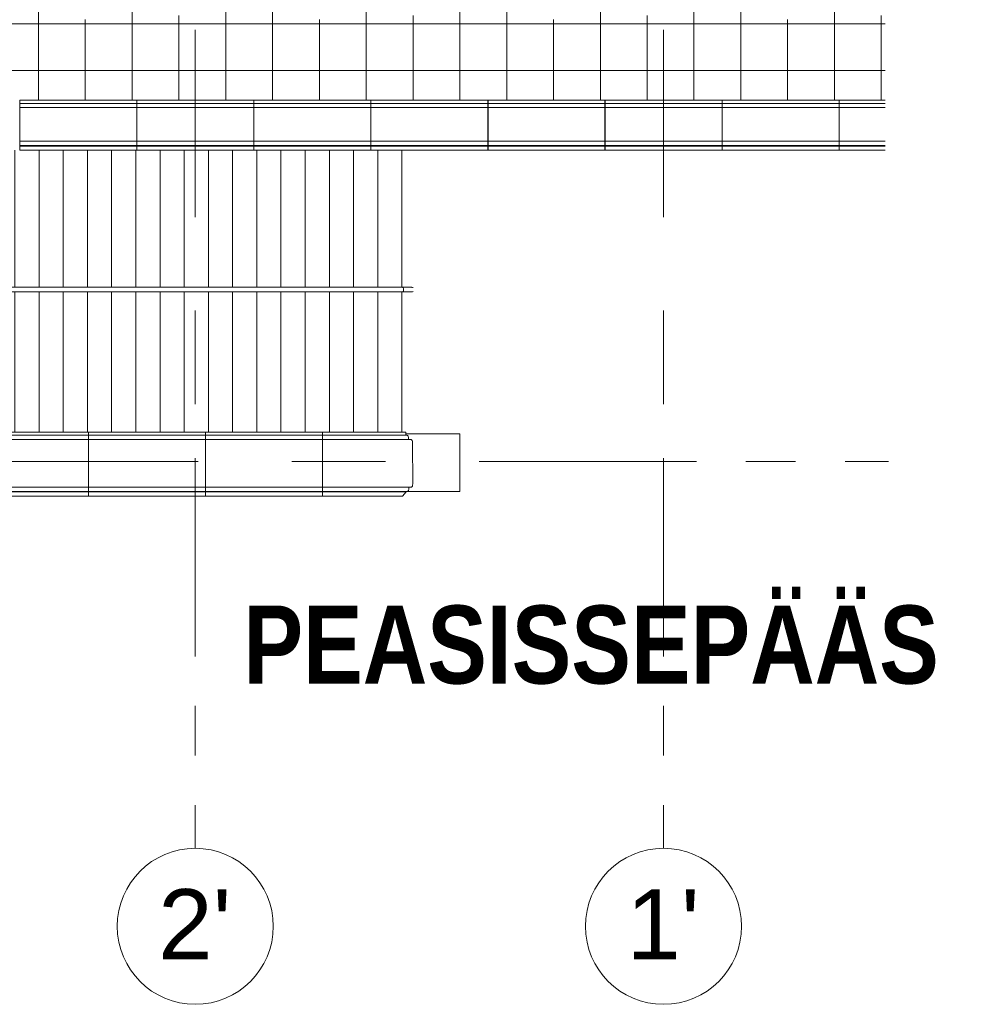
# Model space of a CAD drawing. Header units: millimetres. Extents: x -76482 to 3644, y -39128 to 75172.
# Tile 48 of 92: x -8640 to 3644, y -24570 to -11948. Entities that reach past the tile are written whole.
import ezdxf

# ---------------------------------------------------------------- set-up
doc = ezdxf.new("R2010")
doc.units = ezdxf.units.MM
doc.linetypes.add('Center', pattern=[5999.999824, 2400.000015, -1199.999936, 1199.999936, -1199.999936])
doc.linetypes.add('Grid Line', pattern=[4445, 2540, -635, 635, -635])
doc.layers.add('_Beyond_', color=7, linetype='Continuous', lineweight=9)
doc.layers.add('Walls', color=7, linetype='Continuous', lineweight=9)
for name, color, linetype, lineweight, true_color in [('Grids-1', 7, 'Continuous', 9, 0xaaaaaa), ('Grids-2', 7, 'Grid Line', 9, 0xaaaaaa), ('Grids-3', 7, 'Center', 9, 0xaaaaaa), ('Surface Pattern-1', 7, 'Continuous', 9, 0xb9b9b9), ('Text Notes-1', 7, 'Continuous', 9, 0xc0c0c0)]:
    doc.layers.add(name, color=color, linetype=linetype, lineweight=lineweight, true_color=true_color)
doc.styles.add('Arial', font='arial.ttf', dxfattribs={"height": 900})
doc.styles.add('Swis721 Cn BT_B', font='swisscb.ttf', dxfattribs={"height": 1000})

# ---------------------------------------------------------------- blocks, each defined once
blk = doc.blocks.new('Cast-In-Place Stair - ___-1130923-2_ korruse plaan')
at = {"layer": '_Beyond_'}
for p, q in [((-10252, -15378), (-10252, -13620)), ((-9942, -15378), (-9942, -13620)), ((-9632, -15378), (-9632, -13620)), ((-9322, -15378), (-9322, -13620)), ((-9012, -15378), (-9012, -13620)), ((-8702, -15378), (-8702, -13620)), ((-8392, -15378), (-8392, -13620)), ((-8082, -15378), (-8082, -13620)), ((-7772, -15378), (-7772, -13620)), ((-7462, -15378), (-7462, -13620)), ((-7152, -15378), (-7152, -13620)), ((-6842, -15378), (-6842, -13620)), ((-6532, -15378), (-6532, -13620)), ((-6222, -15378), (-6222, -13620)), ((-5912, -15378), (-5912, -13620)), ((-5602, -15378), (-5602, -13620)), ((-5292, -15378), (-5292, -13620)), ((-4982, -15378), (-4982, -13620)), ((-4672, -15378), (-4672, -13620)), ((-4362, -15378), (-4362, -13620)), ((-4052, -15378), (-4052, -13620)), ((-3742, -15378), (-3742, -13620)), ((-10252, -17236), (-10252, -15438)), ((-9942, -17236), (-9942, -15438)), ((-9632, -17236), (-9632, -15438)), ((-9322, -17236), (-9322, -15438)), ((-9012, -17236), (-9012, -15438)), ((-8702, -17236), (-8702, -15438)), ((-8392, -17236), (-8392, -15438)), ((-8082, -17236), (-8082, -15438)), ((-7772, -17236), (-7772, -15437)), ((-7462, -17236), (-7462, -15437)), ((-7152, -17236), (-7152, -15438)), ((-6842, -17236), (-6842, -15438)), ((-6532, -17236), (-6532, -15438)), ((-6222, -17236), (-6222, -15438)), ((-5912, -17236), (-5912, -15438)), ((-5602, -17236), (-5602, -15438)), ((-5292, -17236), (-5292, -15438)), ((-4982, -17236), (-4982, -15438)), ((-4672, -17236), (-4672, -15438)), ((-4362, -17236), (-4362, -15438)), ((-4052, -17236), (-4052, -15438)), ((-3742, -17236), (-3742, -15438))]:
    blk.add_line(p, q, dxfattribs=at)
blk = doc.blocks.new('Top Rail Type - Top Rail_Internal_-8991173-2_ korruse plaan')
at = {"layer": '_Beyond_'}
for p, q in [((-10444, -15378), (-10444, -15378)), ((-3775, -15378), (-10262, -15378)), ((-3736, -15378), (-3775, -15378)), ((-10444, -15438), (-10444, -15438)), ((-10262, -15438), (-3775, -15438)), ((-3775, -15438), (-3736, -15438))]:
    blk.add_line(p, q, dxfattribs=at)
at = {"layer": '_Beyond_', "flags": 128}
for points in [[(-10444, -15438), (-10445, -15438), (-10446, -15438), (-10447, -15438), (-10449, -15437), (-10450, -15437), (-10451, -15437), (-10452, -15437), (-10453, -15436), (-10454, -15436), (-10455, -15435), (-10457, -15435), (-10458, -15434), (-10459, -15434), (-10460, -15433), (-10461, -15433), (-10462, -15432), (-10463, -15431), (-10464, -15430), (-10464, -15430), (-10465, -15429), (-10466, -15428), (-10467, -15427), (-10468, -15426), (-10468, -15425), (-10469, -15424), (-10470, -15423), (-10470, -15422), (-10471, -15421), (-10471, -15420), (-10472, -15419), (-10472, -15418), (-10473, -15416), (-10473, -15415), (-10473, -15414), (-10473, -15413), (-10474, -15412), (-10474, -15411), (-10474, -15409), (-10474, -15408), (-10474, -15407), (-10474, -15406), (-10474, -15405), (-10473, -15403), (-10473, -15402), (-10473, -15401), (-10473, -15400), (-10472, -15399), (-10472, -15398), (-10472, -15396), (-10471, -15395), (-10471, -15394), (-10470, -15393), (-10469, -15392), (-10469, -15391), (-10468, -15390), (-10467, -15389), (-10467, -15388), (-10466, -15387), (-10465, -15387), (-10464, -15386), (-10463, -15385), (-10462, -15384), (-10461, -15383), (-10460, -15383), (-10459, -15382), (-10458, -15382), (-10457, -15381), (-10456, -15380), (-10455, -15380), (-10454, -15380), (-10453, -15379), (-10452, -15379), (-10450, -15379), (-10449, -15378), (-10448, -15378), (-10447, -15378), (-10446, -15378), (-10444, -15378), (-10444, -15378)], [(-10262, -15378), (-10268, -15378), (-10274, -15378), (-10279, -15378), (-10285, -15378), (-10291, -15378), (-10297, -15378), (-10302, -15378), (-10308, -15378), (-10314, -15378), (-10320, -15378), (-10325, -15378), (-10331, -15378), (-10337, -15378), (-10342, -15378), (-10348, -15378), (-10353, -15378), (-10359, -15378), (-10364, -15378), (-10369, -15378), (-10374, -15378), (-10379, -15378), (-10384, -15378), (-10388, -15378), (-10393, -15378), (-10397, -15378), (-10401, -15378), (-10405, -15378), (-10409, -15378), (-10413, -15378), (-10416, -15378), (-10420, -15378), (-10423, -15378), (-10426, -15378), (-10428, -15378), (-10431, -15378), (-10433, -15378), (-10435, -15378), (-10437, -15378), (-10439, -15378), (-10440, -15378), (-10441, -15378), (-10442, -15378), (-10443, -15378), (-10443, -15378), (-10444, -15378), (-10444, -15378)], [(-3615, -15378), (-3615, -15378), (-3616, -15378), (-3617, -15378), (-3619, -15378), (-3621, -15378), (-3623, -15378), (-3626, -15378), (-3630, -15378), (-3634, -15378), (-3638, -15378), (-3643, -15378), (-3648, -15378), (-3653, -15378), (-3659, -15378), (-3666, -15378), (-3672, -15378), (-3680, -15378), (-3687, -15378), (-3695, -15378), (-3703, -15378), (-3712, -15378), (-3720, -15378), (-3729, -15378), (-3736, -15378)], [(-10444, -15438), (-10444, -15438), (-10443, -15438), (-10443, -15438), (-10442, -15438), (-10441, -15438), (-10440, -15438), (-10438, -15438), (-10436, -15438), (-10435, -15438), (-10432, -15438), (-10430, -15438), (-10427, -15438), (-10425, -15438), (-10422, -15438), (-10419, -15438), (-10415, -15438), (-10412, -15438), (-10408, -15438), (-10404, -15438), (-10400, -15438), (-10396, -15438), (-10391, -15438), (-10387, -15438), (-10382, -15438), (-10377, -15438), (-10372, -15438), (-10367, -15438), (-10362, -15438), (-10357, -15438), (-10351, -15438), (-10346, -15438), (-10341, -15438), (-10335, -15438), (-10329, -15438), (-10324, -15438), (-10318, -15438), (-10312, -15438), (-10306, -15438), (-10301, -15438), (-10295, -15438), (-10289, -15438), (-10283, -15438), (-10277, -15438), (-10272, -15438), (-10266, -15438), (-10262, -15438)], [(-3736, -15438), (-3726, -15438), (-3717, -15438), (-3709, -15438), (-3700, -15438), (-3692, -15438), (-3684, -15438), (-3677, -15438), (-3670, -15438), (-3663, -15438), (-3657, -15438), (-3651, -15438), (-3646, -15438), (-3641, -15438), (-3636, -15438), (-3632, -15438), (-3629, -15438), (-3625, -15438), (-3622, -15438), (-3620, -15438), (-3618, -15438), (-3617, -15438), (-3616, -15438), (-3615, -15438), (-3615, -15438)]]:
    blk.add_lwpolyline(points, dxfattribs=at)
at = {"layer": '_Beyond_'}
for centre, start, end in [((-10444, -15408), 90, 165), ((-10444, -15408), 76.3906, 90), ((-3615, -15408), 90, 105), ((-3615, -15408), 60, 90), ((-10444, -15408), 173.3219, 186.693), ((-10444, -15408), 195, 270), ((-10444, -15408), 270, 285), ((-3615, -15408), 255, 270), ((-3615, -15408), 270, 300)]:
    blk.add_arc(centre, 30, start, end, dxfattribs=at)
for points in [[(-10444, -15438), (-10447, -15438), (-10454, -15437), (-10463, -15431), (-10470, -15423), (-10474, -15413), (-10474, -15403), (-10470, -15391), (-10459, -15381), (-10449, -15378), (-10444, -15378)], [(-10262, -15378), (-10261, -15378), (-10259, -15379), (-10255, -15384), (-10253, -15393), (-10251, -15403), (-10251, -15413), (-10253, -15425), (-10257, -15435), (-10260, -15438), (-10262, -15438)], [(-3736, -15438), (-3734, -15438), (-3730, -15437), (-3725, -15431), (-3722, -15423), (-3720, -15413), (-3720, -15403), (-3722, -15391), (-3727, -15381), (-3733, -15378), (-3736, -15378)]]:
    blk.add_open_spline(points, degree=3, knots=[0, 0, 0, 0, 0.111111, 0.222222, 0.333333, 0.444444, 0.555556, 0.666667, 0.833333, 1, 1, 1, 1], dxfattribs=at)
for points in [[(-10444, -15378), (-10442, -15378), (-10440, -15378), (-10438, -15378)], [(-10437, -15437), (-10440, -15438), (-10442, -15438), (-10444, -15438)]]:
    blk.add_open_spline(points, degree=3, dxfattribs=at)
blk = doc.blocks.new('Parapeti müts 27 - PR-03_6-10946505-2_ korruse plaan')
at = {"layer": '_Beyond_'}
for p, q in [((-9259, -17236), (-7760, -17236)), ((-7760, -17275), (-9259, -17275)), ((-7760, -17275), (-7760, -17236)), ((-7759, -17236), (-6260, -17236)), ((-7759, -17236), (-7759, -17275)), ((-6260, -17275), (-7759, -17275)), ((-6260, -17275), (-6260, -17236)), ((-6259, -17236), (-4760, -17236)), ((-6259, -17236), (-6259, -17275)), ((-4760, -17275), (-6259, -17275)), ((-4760, -17275), (-4760, -17236)), ((-4759, -17236), (-3693, -17236)), ((-4759, -17236), (-4759, -17275)), ((-3677, -17275), (-4759, -17275)), ((-3693, -17236), (-3692, -17275)), ((-7760, -17329), (-9259, -17329)), ((-7760, -17329), (-7760, -17320)), ((-7760, -17898), (-7760, -17368)), ((-7759, -17320), (-7759, -17329)), ((-6260, -17329), (-7759, -17329)), ((-7759, -17368), (-7759, -17898)), ((-6260, -17329), (-6260, -17320)), ((-6260, -17898), (-6260, -17368)), ((-6259, -17320), (-6259, -17329)), ((-4760, -17329), (-6259, -17329)), ((-6259, -17368), (-6259, -17898)), ((-4760, -17329), (-4760, -17320)), ((-4760, -17898), (-4760, -17368)), ((-4759, -17320), (-4759, -17329)), ((-3624, -17329), (-4759, -17329)), ((-4759, -17368), (-4759, -17898)), ((-3657, -17320), (-3657, -17329)), ((-3606, -17368), (-3603, -17898)), ((-9259, -17940), (-7760, -17940)), ((-9259, -17996), (-7760, -17996)), ((-9259, -18002), (-7760, -18002)), ((-7760, -17940), (-7760, -17939)), ((-7760, -17950), (-7760, -17940)), ((-7760, -18002), (-7760, -17995)), ((-7760, -17996), (-7760, -17995)), ((-7760, -18056), (-7760, -18002)), ((-7759, -17939), (-7759, -17940)), ((-7759, -17940), (-6260, -17940)), ((-7759, -17940), (-7759, -17950)), ((-7759, -17995), (-7759, -18002)), ((-7759, -17995), (-7759, -17996)), ((-7759, -17996), (-6260, -17996)), ((-7759, -18002), (-6260, -18002)), ((-7759, -18002), (-7759, -18056)), ((-6260, -17940), (-6260, -17939)), ((-6260, -17950), (-6260, -17940)), ((-6260, -18002), (-6260, -17995)), ((-6260, -17996), (-6260, -17995)), ((-6260, -18056), (-6260, -18002)), ((-6259, -17939), (-6259, -17940)), ((-6259, -17940), (-4760, -17940)), ((-6259, -17940), (-6259, -17950)), ((-6259, -17995), (-6259, -18002)), ((-6259, -17995), (-6259, -17996)), ((-6259, -17996), (-4760, -17996)), ((-6259, -18002), (-4760, -18002)), ((-6259, -18002), (-6259, -18056)), ((-4760, -17940), (-4760, -17939)), ((-4760, -17950), (-4760, -17940)), ((-4760, -18002), (-4760, -17995)), ((-4760, -17996), (-4760, -17995)), ((-4760, -18056), (-4760, -18002)), ((-4759, -17939), (-4759, -17940)), ((-4759, -17940), (-3653, -17940)), ((-4759, -17940), (-4759, -17950)), ((-4759, -17995), (-4759, -18002)), ((-4759, -17995), (-4759, -17996)), ((-4759, -17996), (-3688, -17996)), ((-4759, -18002), (-3688, -18002)), ((-4759, -18002), (-4759, -18056)), ((-3688, -18002), (-3734, -18056)), ((-3688, -17995), (-3688, -18002)), ((-3673, -17995), (-3688, -17996)), ((-3621, -17939), (-3653, -17940)), ((-3653, -17940), (-3653, -17950)), ((-9259, -18056), (-7760, -18056)), ((-7759, -18056), (-6260, -18056)), ((-6259, -18056), (-4760, -18056)), ((-4759, -18056), (-3734, -18056))]:
    blk.add_line(p, q, dxfattribs=at)
at = {"layer": '_Beyond_', "flags": 128}
for points in [[(-7760, -17320), (-7760, -17310), (-7760, -17300), (-7760, -17292), (-7760, -17285), (-7760, -17279), (-7760, -17276), (-7760, -17275)], [(-7759, -17275), (-7759, -17276), (-7759, -17279), (-7759, -17285), (-7759, -17292), (-7759, -17300), (-7759, -17310), (-7759, -17320)], [(-6260, -17320), (-6260, -17310), (-6260, -17300), (-6260, -17292), (-6260, -17285), (-6260, -17279), (-6260, -17276), (-6260, -17275)], [(-6259, -17275), (-6259, -17276), (-6259, -17279), (-6259, -17285), (-6259, -17292), (-6259, -17300), (-6259, -17310), (-6259, -17320)], [(-4760, -17320), (-4760, -17310), (-4760, -17300), (-4760, -17292), (-4760, -17285), (-4760, -17279), (-4760, -17276), (-4760, -17275)], [(-4759, -17275), (-4759, -17276), (-4759, -17279), (-4759, -17285), (-4759, -17292), (-4759, -17300), (-4759, -17310), (-4759, -17320)], [(-7760, -17368), (-7760, -17359), (-7760, -17351), (-7760, -17343), (-7760, -17337), (-7760, -17332), (-7760, -17330), (-7760, -17329)], [(-7759, -17329), (-7759, -17330), (-7759, -17332), (-7759, -17337), (-7759, -17343), (-7759, -17351), (-7759, -17359), (-7759, -17368)], [(-6260, -17368), (-6260, -17359), (-6260, -17351), (-6260, -17343), (-6260, -17337), (-6260, -17332), (-6260, -17330), (-6260, -17329)], [(-6259, -17329), (-6259, -17330), (-6259, -17332), (-6259, -17337), (-6259, -17343), (-6259, -17351), (-6259, -17359), (-6259, -17368)], [(-4760, -17368), (-4760, -17359), (-4760, -17351), (-4760, -17343), (-4760, -17337), (-4760, -17332), (-4760, -17330), (-4760, -17329)], [(-4759, -17329), (-4759, -17330), (-4759, -17332), (-4759, -17337), (-4759, -17343), (-4759, -17351), (-4759, -17359), (-4759, -17368)], [(-7760, -17939), (-7760, -17938), (-7760, -17935), (-7760, -17930), (-7760, -17923), (-7760, -17916), (-7760, -17907), (-7760, -17898)], [(-7759, -17898), (-7759, -17907), (-7759, -17916), (-7759, -17923), (-7759, -17930), (-7759, -17935), (-7759, -17938), (-7759, -17939)], [(-6260, -17939), (-6260, -17938), (-6260, -17935), (-6260, -17930), (-6260, -17923), (-6260, -17916), (-6260, -17907), (-6260, -17898)], [(-6259, -17898), (-6259, -17907), (-6259, -17916), (-6259, -17923), (-6259, -17930), (-6259, -17935), (-6259, -17938), (-6259, -17939)], [(-4760, -17939), (-4760, -17938), (-4760, -17935), (-4760, -17930), (-4760, -17923), (-4760, -17916), (-4760, -17907), (-4760, -17898)], [(-4759, -17898), (-4759, -17907), (-4759, -17916), (-4759, -17923), (-4759, -17930), (-4759, -17935), (-4759, -17938), (-4759, -17939)], [(-7760, -17995), (-7760, -17994), (-7760, -17991), (-7760, -17985), (-7760, -17978), (-7760, -17969), (-7760, -17960), (-7760, -17950)], [(-7759, -17950), (-7759, -17960), (-7759, -17969), (-7759, -17978), (-7759, -17985), (-7759, -17991), (-7759, -17994), (-7759, -17995)], [(-6260, -17995), (-6260, -17994), (-6260, -17991), (-6260, -17985), (-6260, -17978), (-6260, -17969), (-6260, -17960), (-6260, -17950)], [(-6259, -17950), (-6259, -17960), (-6259, -17969), (-6259, -17978), (-6259, -17985), (-6259, -17991), (-6259, -17994), (-6259, -17995)], [(-4760, -17995), (-4760, -17994), (-4760, -17991), (-4760, -17985), (-4760, -17978), (-4760, -17969), (-4760, -17960), (-4760, -17950)], [(-4759, -17950), (-4759, -17960), (-4759, -17969), (-4759, -17978), (-4759, -17985), (-4759, -17991), (-4759, -17994), (-4759, -17995)]]:
    blk.add_lwpolyline(points, dxfattribs=at)
at = {"layer": '_Beyond_'}
for centre, major_axis, start_param, end_param in [((-3677, -17320), (0, 45), 4.724694, 6.29549), ((-3624, -17369), (0, 40), 4.724694, 6.29549), ((-3621, -17899), (0, 40), 3.153898, 4.724694), ((-3673, -17950), (0, 45), 3.153898, 4.724694)]:
    blk.add_ellipse(centre, major_axis=major_axis, ratio=0.441708, start_param=start_param, end_param=end_param, dxfattribs=at)
blk = doc.blocks.new('Parapeti müts 29 - PR-03_8-10946943-2_ korruse plaan')
at = {"layer": 'Walls'}
for p, q in [((-8639, -12980), (-8639, -13020)), ((-8639, -12980), (-7140, -12980)), ((-7140, -13020), (-7140, -12980)), ((-7139, -12980), (-7139, -13020)), ((-7139, -12980), (-5640, -12980)), ((-5640, -13020), (-5640, -12980)), ((-5639, -12980), (-5639, -13020)), ((-5639, -12980), (-4140, -12980)), ((-4140, -13020), (-4140, -12980)), ((-4139, -12980), (-4139, -13020)), ((-4139, -12980), (-2640, -12980)), ((-2640, -13020), (-2640, -12980)), ((-2639, -12980), (-2639, -13020)), ((-2639, -12980), (-1140, -12980)), ((-1140, -13020), (-1140, -12980)), ((-1139, -12980), (-1139, -13020)), ((-1139, -12980), (360, -12980)), ((360, -13020), (360, -12980)), ((361, -12980), (361, -13020)), ((361, -12980), (1860, -12980)), ((1860, -13020), (1860, -12980)), ((1861, -12980), (1861, -13020)), ((1861, -12980), (2452, -12980)), ((-7140, -13020), (-8639, -13020)), ((-8639, -13020), (-8639, -13064)), ((-8639, -13064), (-8639, -13073)), ((-7140, -13073), (-8639, -13073)), ((-8639, -13073), (-8639, -13113)), ((-8639, -13113), (-8639, -13463)), ((-7140, -13064), (-7140, -13020)), ((-7140, -13073), (-7140, -13064)), ((-7140, -13113), (-7140, -13073)), ((-7140, -13463), (-7140, -13113)), ((-5640, -13020), (-7139, -13020)), ((-7139, -13020), (-7139, -13064)), ((-7139, -13064), (-7139, -13073)), ((-5640, -13073), (-7139, -13073)), ((-7139, -13073), (-7139, -13113)), ((-7139, -13113), (-7139, -13463)), ((-5640, -13064), (-5640, -13020)), ((-5640, -13073), (-5640, -13064)), ((-5640, -13113), (-5640, -13073)), ((-5640, -13463), (-5640, -13113)), ((-4140, -13020), (-5639, -13020)), ((-5639, -13020), (-5639, -13064)), ((-5639, -13064), (-5639, -13073)), ((-4140, -13073), (-5639, -13073)), ((-5639, -13073), (-5639, -13113)), ((-5639, -13113), (-5639, -13463)), ((-4140, -13064), (-4140, -13020)), ((-4140, -13073), (-4140, -13064)), ((-4140, -13113), (-4140, -13073)), ((-4140, -13463), (-4140, -13113)), ((-2640, -13020), (-4139, -13020)), ((-4139, -13020), (-4139, -13064)), ((-4139, -13064), (-4139, -13073)), ((-2640, -13073), (-4139, -13073)), ((-4139, -13073), (-4139, -13113)), ((-4139, -13113), (-4139, -13463)), ((-2640, -13064), (-2640, -13020)), ((-2640, -13073), (-2640, -13064)), ((-2640, -13113), (-2640, -13073)), ((-2640, -13463), (-2640, -13113)), ((-1140, -13020), (-2639, -13020)), ((-2639, -13020), (-2639, -13064)), ((-2639, -13064), (-2639, -13073)), ((-1140, -13073), (-2639, -13073)), ((-2639, -13073), (-2639, -13113)), ((-2639, -13113), (-2639, -13463)), ((-1140, -13064), (-1140, -13020)), ((-1140, -13073), (-1140, -13064)), ((-1140, -13113), (-1140, -13073)), ((-1140, -13463), (-1140, -13113)), ((360, -13020), (-1139, -13020)), ((-1139, -13020), (-1139, -13064)), ((-1139, -13064), (-1139, -13073)), ((360, -13073), (-1139, -13073)), ((-1139, -13073), (-1139, -13113)), ((-1139, -13113), (-1139, -13463)), ((360, -13064), (360, -13020)), ((360, -13073), (360, -13064)), ((360, -13113), (360, -13073)), ((360, -13463), (360, -13113)), ((1860, -13020), (361, -13020)), ((361, -13020), (361, -13064)), ((361, -13064), (361, -13073)), ((1860, -13073), (361, -13073)), ((361, -13073), (361, -13113)), ((361, -13113), (361, -13463)), ((1860, -13064), (1860, -13020)), ((1860, -13073), (1860, -13064)), ((1860, -13113), (1860, -13073)), ((1860, -13463), (1860, -13113)), ((2452, -13020), (1861, -13020)), ((1861, -13020), (1861, -13064)), ((1861, -13064), (1861, -13073)), ((2452, -13073), (1861, -13073)), ((1861, -13073), (1861, -13113)), ((1861, -13113), (1861, -13463)), ((-8639, -13463), (-8639, -13503)), ((-8639, -13503), (-8639, -13504)), ((-8639, -13504), (-8639, -13514)), ((-8639, -13504), (-7140, -13504)), ((-7140, -13503), (-7140, -13463)), ((-7140, -13504), (-7140, -13503)), ((-7140, -13514), (-7140, -13504)), ((-7139, -13463), (-7139, -13503)), ((-7139, -13503), (-7139, -13504)), ((-7139, -13504), (-7139, -13514)), ((-7139, -13504), (-5640, -13504)), ((-5640, -13503), (-5640, -13463)), ((-5640, -13504), (-5640, -13503)), ((-5640, -13514), (-5640, -13504)), ((-5639, -13463), (-5639, -13503)), ((-5639, -13503), (-5639, -13504)), ((-5639, -13504), (-5639, -13514)), ((-5639, -13504), (-4140, -13504)), ((-4140, -13503), (-4140, -13463)), ((-4140, -13504), (-4140, -13503)), ((-4140, -13514), (-4140, -13504)), ((-4139, -13463), (-4139, -13503)), ((-4139, -13503), (-4139, -13504)), ((-4139, -13504), (-4139, -13514)), ((-4139, -13504), (-2640, -13504)), ((-2640, -13503), (-2640, -13463)), ((-2640, -13504), (-2640, -13503)), ((-2640, -13514), (-2640, -13504)), ((-2639, -13463), (-2639, -13503)), ((-2639, -13503), (-2639, -13504)), ((-2639, -13504), (-2639, -13514)), ((-2639, -13504), (-1140, -13504)), ((-1140, -13503), (-1140, -13463)), ((-1140, -13504), (-1140, -13503)), ((-1140, -13514), (-1140, -13504)), ((-1139, -13463), (-1139, -13503)), ((-1139, -13503), (-1139, -13504)), ((-1139, -13504), (-1139, -13514)), ((-1139, -13504), (360, -13504)), ((360, -13503), (360, -13463)), ((360, -13504), (360, -13503)), ((360, -13514), (360, -13504)), ((361, -13463), (361, -13503)), ((361, -13503), (361, -13504)), ((361, -13504), (361, -13514)), ((361, -13504), (1860, -13504)), ((1860, -13503), (1860, -13463)), ((1860, -13504), (1860, -13503)), ((1860, -13514), (1860, -13504)), ((1861, -13463), (1861, -13503)), ((1861, -13503), (1861, -13504)), ((1861, -13504), (1861, -13514)), ((1861, -13504), (2452, -13504)), ((-8639, -13514), (-8639, -13560)), ((-8639, -13560), (-8639, -13568)), ((-8639, -13560), (-8639, -13560)), ((-8639, -13560), (-7140, -13560)), ((-8639, -13568), (-8639, -13620)), ((-8639, -13568), (-7140, -13568)), ((-8639, -13620), (-7140, -13620)), ((-7140, -13560), (-7140, -13514)), ((-7140, -13568), (-7140, -13560)), ((-7140, -13560), (-7140, -13560)), ((-7140, -13620), (-7140, -13568)), ((-7139, -13514), (-7139, -13560)), ((-7139, -13560), (-7139, -13568)), ((-7139, -13560), (-7139, -13560)), ((-7139, -13560), (-5640, -13560)), ((-7139, -13568), (-7139, -13620)), ((-7139, -13568), (-5640, -13568)), ((-7139, -13620), (-5640, -13620)), ((-5640, -13560), (-5640, -13514)), ((-5640, -13568), (-5640, -13560)), ((-5640, -13560), (-5640, -13560)), ((-5640, -13620), (-5640, -13568)), ((-5639, -13514), (-5639, -13560)), ((-5639, -13560), (-5639, -13568)), ((-5639, -13560), (-5639, -13560)), ((-5639, -13560), (-4140, -13560)), ((-5639, -13568), (-5639, -13620)), ((-5639, -13568), (-4140, -13568)), ((-5639, -13620), (-4140, -13620)), ((-4140, -13560), (-4140, -13514)), ((-4140, -13568), (-4140, -13560)), ((-4140, -13560), (-4140, -13560)), ((-4140, -13620), (-4140, -13568)), ((-4139, -13514), (-4139, -13560)), ((-4139, -13560), (-4139, -13568)), ((-4139, -13560), (-4139, -13560)), ((-4139, -13560), (-2640, -13560)), ((-4139, -13568), (-4139, -13620)), ((-4139, -13568), (-2640, -13568)), ((-4139, -13620), (-2640, -13620)), ((-2640, -13560), (-2640, -13514)), ((-2640, -13568), (-2640, -13560)), ((-2640, -13560), (-2640, -13560)), ((-2640, -13620), (-2640, -13568)), ((-2639, -13514), (-2639, -13560)), ((-2639, -13560), (-2639, -13568)), ((-2639, -13560), (-2639, -13560)), ((-2639, -13560), (-1140, -13560)), ((-2639, -13568), (-2639, -13620)), ((-2639, -13568), (-1140, -13568)), ((-2639, -13620), (-1140, -13620)), ((-1140, -13560), (-1140, -13514)), ((-1140, -13568), (-1140, -13560)), ((-1140, -13560), (-1140, -13560)), ((-1140, -13620), (-1140, -13568)), ((-1139, -13514), (-1139, -13560)), ((-1139, -13560), (-1139, -13568)), ((-1139, -13560), (-1139, -13560)), ((-1139, -13560), (360, -13560)), ((-1139, -13568), (-1139, -13620)), ((-1139, -13568), (360, -13568)), ((-1139, -13620), (360, -13620)), ((360, -13560), (360, -13514)), ((360, -13568), (360, -13560)), ((360, -13560), (360, -13560)), ((360, -13620), (360, -13568)), ((361, -13514), (361, -13560)), ((361, -13560), (361, -13568)), ((361, -13560), (361, -13560)), ((361, -13560), (1860, -13560)), ((361, -13568), (361, -13620)), ((361, -13568), (1860, -13568)), ((361, -13620), (1860, -13620)), ((1860, -13560), (1860, -13514)), ((1860, -13568), (1860, -13560)), ((1860, -13560), (1860, -13560)), ((1860, -13620), (1860, -13568)), ((1861, -13514), (1861, -13560)), ((1861, -13560), (1861, -13568)), ((1861, -13560), (1861, -13560)), ((1861, -13560), (2452, -13560)), ((1861, -13568), (1861, -13620)), ((1861, -13568), (2452, -13568)), ((1861, -13620), (2452, -13620))]:
    blk.add_line(p, q, dxfattribs=at)
blk = doc.blocks.new('Grid - M_Grid Head - Circle-24584-2_ korruse plaan')
at = {"layer": 'Grids-1'}
blk.add_circle((0, 0), 5, dxfattribs=at)

msp = doc.modelspace()

# ---------------------------------------------------------------- hatches: boundary and pattern name
at = {"layer": 'Surface Pattern-1'}
h = msp.add_hatch(dxfattribs=at)
h.set_pattern_fill('FP_20', color=256, style=0, pattern_type=2)
h.set_pattern_definition([(0, (0, 0), (0, 600), []), (90, (0, 0), (-600, 4e-14), [])])
h.paths.add_polyline_path([(1860, -13020), (1861, -13020), (1861, -12980), (2452, -12980), (2452, -11895), (2385, -11895), (2385, -11835), (1335, -11835), (1335, -11895), (1230, -11895), (1230, -11945), (990, -11945), (990, -11895), (885, -11892), (885, -11835), (-165, -11835), (-165, -11895), (-270, -11895), (-270, -11945), (-510, -11945), (-510, -11895), (-615, -11895), (-616, -11835), (-1665, -11835), (-1665, -11895), (-1770, -11895), (-1770, -11945), (-2010, -11945), (-2010, -11895), (-2115, -11895), (-2115, -11835), (-3165, -11835), (-3165, -11895), (-3270, -11897), (-3270, -11945), (-3510, -11945), (-3510, -11895), (-3615, -11895), (-3615, -11835), (-4665, -11835), (-4665, -11895), (-4770, -11895), (-4770, -11945), (-5010, -11945), (-5010, -11895), (-5115, -11895), (-5115, -11835), (-6165, -11835), (-6165, -11895), (-6270, -11895), (-6270, -11945), (-6510, -11945), (-6510, -11895), (-6615, -11895), (-6615, -11835), (-7665, -11835), (-7665, -11895), (-7770, -11895), (-7770, -11945), (-8010, -11945), (-8010, -11895), (-8115, -11895), (-8115, -11835), (-9165, -11835), (-9165, -11895), (-9270, -11895), (-9270, -11945), (-9510, -11945), (-9510, -11895), (-9615, -11895), (-9615, -11835), (-10665, -11835), (-10665, -11895), (-10770, -11895), (-10770, -11945), (-11010, -11945), (-11010, -11895), (-11115, -11895), (-11115, -11835), (-12165, -11835), (-12165, -11895), (-12270, -11895), (-12270, -11945), (-12510, -11945), (-12510, -11895), (-12615, -11895), (-12615, -11835), (-13665, -11835), (-13665, -11895), (-13770, -11895), (-13770, -11945), (-14010, -11945), (-14010, -11895), (-14115, -11895), (-14115, -11835), (-15165, -11835), (-15165, -11895), (-15270, -11895), (-15270, -11945), (-15510, -11945), (-15510, -11895), (-15615, -11895), (-15615, -11835), (-16665, -11835), (-16665, -11895), (-16770, -11895), (-16770, -11945), (-17010, -11945), (-17010, -11895), (-17115, -11895), (-17115, -11835), (-18165, -11835), (-18165, -11895), (-18270, -11895), (-18270, -11945), (-18510, -11945), (-18510, -11895), (-18615, -11895), (-18615, -11835), (-19665, -11835), (-19665, -11895), (-19770, -11895), (-19770, -11945), (-20010, -11945), (-20010, -11895), (-20115, -11895), (-20115, -11835), (-21165, -11835), (-21165, -11895), (-21270, -11895), (-21270, -11945), (-21510, -11945), (-21510, -11895), (-21615, -11895), (-21615, -11835), (-22665, -11835), (-22665, -11895), (-22770, -11895), (-22770, -11945), (-23010, -11945), (-23010, -11895), (-23115, -11895), (-23115, -11835), (-24165, -11835), (-24165, -11895), (-24270, -11895), (-24270, -11945), (-24510, -11945), (-24510, -11895), (-24615, -11895), (-24615, -11835), (-25665, -11835), (-25665, -11895), (-25770, -11895), (-25770, -11945), (-26010, -11945), (-26010, -11895), (-26115, -11895), (-26115, -11835), (-27165, -11835), (-27165, -11895), (-27270, -11895), (-27270, -11945), (-27510, -11945), (-27510, -11895), (-27615, -11895), (-27615, -11835), (-28665, -11835), (-28665, -11895), (-28770, -11895), (-28770, -11945), (-29010, -11945), (-29010, -11895), (-29115, -11895), (-29115, -11835), (-30227, -11835), (-30227, -11895), (-30332, -11895), (-30332, -11945), (-30572, -11945), (-30572, -11895), (-30655, -11895), (-30655, -12980), (-29640, -12982), (-29639, -12980), (-28140, -12981), (-28139, -12980), (-26640, -12981), (-26639, -12980), (-25140, -12981), (-25139, -12980), (-23640, -12981), (-23639, -12980), (-22140, -12981), (-22139, -12980), (-20640, -12981), (-20639, -12980), (-19140, -12981), (-19139, -12980), (-17640, -12981), (-17639, -12980), (-16140, -12981), (-16139, -12980), (-14640, -12981), (-14639, -12980), (-13140, -12981), (-13139, -12980), (-11640, -12981), (-11639, -12980), (-10140, -12981), (-10139, -12980), (-8640, -12981), (-8639, -12980), (-7140, -12981), (-7139, -12980), (-5640, -12981), (-5639, -12980), (-4140, -12981), (-4139, -12980), (-2640, -12981), (-2639, -12980), (-1140, -12981), (-1139, -12980), (360, -12981), (361, -12980), (1860, -12981), (1860, -13020)])

# ---------------------------------------------------------------- linework, layer by layer
at = {"layer": '_Beyond_'}
for p, q in [((-8392, -15378), (-8392, -13620)), ((-8082, -15378), (-8082, -13620)), ((-7772, -15378), (-7772, -13620)), ((-7462, -15378), (-7462, -13620)), ((-7152, -15378), (-7152, -13620)), ((-6842, -15378), (-6842, -13620)), ((-6532, -15378), (-6532, -13620)), ((-6222, -15378), (-6222, -13620)), ((-5912, -15378), (-5912, -13620)), ((-5602, -15378), (-5602, -13620)), ((-5292, -15378), (-5292, -13620)), ((-4982, -15378), (-4982, -13620)), ((-4672, -15378), (-4672, -13620)), ((-4362, -15378), (-4362, -13620)), ((-4052, -15378), (-4052, -13620)), ((-3742, -15378), (-3742, -13620)), ((-8392, -17236), (-8392, -15438)), ((-8082, -17236), (-8082, -15438)), ((-7772, -17236), (-7772, -15437)), ((-7462, -17236), (-7462, -15437)), ((-7152, -17236), (-7152, -15438)), ((-6842, -17236), (-6842, -15438)), ((-6532, -17236), (-6532, -15438)), ((-6222, -17236), (-6222, -15438)), ((-5912, -17236), (-5912, -15438)), ((-5602, -17236), (-5602, -15438)), ((-5292, -17236), (-5292, -15438)), ((-4982, -17236), (-4982, -15438)), ((-4672, -17236), (-4672, -15438)), ((-4362, -17236), (-4362, -15438)), ((-4052, -17236), (-4052, -15438)), ((-3742, -17236), (-3742, -15438)), ((-3693, -17256), (-3000, -17256)), ((-3000, -17256), (-3000, -17996)), ((-3000, -17996), (-3688, -17996))]:
    msp.add_line(p, q, dxfattribs=at)
at = {"layer": 'Grids-2'}
for p, q in [((-6390, -17570), (-6390, -22570)), ((-2509, -17610), (2491, -17610)), ((-390, -17570), (-390, -22570))]:
    msp.add_line(p, q, dxfattribs=at)
at = {"layer": 'Grids-3'}
for p, q in [((-6390, 65923), (-6390, -17570)), ((-390, 65923), (-390, -17570)), ((-68751, -17610), (-2509, -17610))]:
    msp.add_line(p, q, dxfattribs=at)

# ---------------------------------------------------------------- block references
at = {"layer": '_Beyond_'}
for name in ['Cast-In-Place Stair - ___-1130923-2_ korruse plaan', 'Top Rail Type - Top Rail_Internal_-8991173-2_ korruse plaan', 'Parapeti müts 27 - PR-03_6-10946505-2_ korruse plaan']:
    msp.add_blockref(name, (0, 0), dxfattribs=at)
at = {"layer": 'Grids-1', "xscale": 199.9999999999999, "yscale": 199.9999999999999, "zscale": 199.9999999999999, "rotation": 180}
for p in [(-6390, -23570), (-390, -23570)]:
    msp.add_blockref('Grid - M_Grid Head - Circle-24584-2_ korruse plaan', p, dxfattribs=at)
at = {"layer": 'Walls'}
msp.add_blockref('Parapeti müts 29 - PR-03_8-10946943-2_ korruse plaan', (0, 0), dxfattribs=at)

# ---------------------------------------------------------------- texts
at = {"layer": 'Grids-1', "char_height": 900, "width": 1138.4, "attachment_point": 1, "style": 'Arial'}
for s, insert in [("2'", (-6866, -23094)), ("1'", (-866, -23094))]:
    msp.add_mtext(s, dxfattribs=dict(at, insert=insert))
at = {"layer": 'Text Notes-1', "insert": (-5772, -19458), "char_height": 1000, "width": 9972.99, "attachment_point": 1, "style": 'Swis721 Cn BT_B'}
msp.add_mtext('PEASISSEPÄÄS', dxfattribs=at)

doc.saveas('drawing.dxf')
